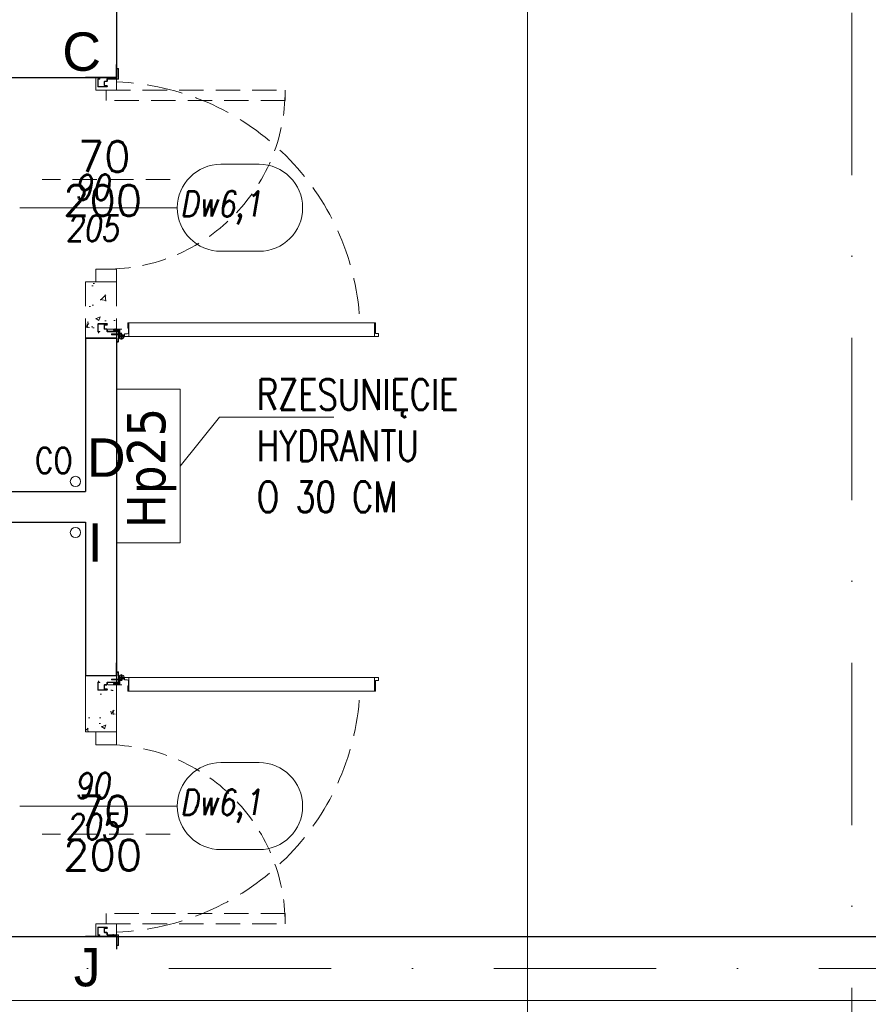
# Model space of a CAD drawing. Header units: millimetres. Extents: x 28291 to 177760, y -399809 to -170937.
# Tile 143 of 256: x 52267 to 52599, y -195614 to -195229. Entities that reach past the tile are written whole.
import ezdxf
from ezdxf.enums import TextEntityAlignment as Align

# ---------------------------------------------------------------- set-up
doc = ezdxf.new("R2010")
doc.units = ezdxf.units.MM
for name, pattern in [('CENTER', [0.6, 0.375, -0.075, 0.075, -0.075]), ('DASHDOT', [25.4, 12.7, -6.35, 0, -6.35]), ('Hidden Line', [391.222223, 282.222223, -109]), ('HIDDEN2', [4.7625, 3.175, -1.5875])]:
    doc.linetypes.add(name, pattern=pattern)
doc.layers.get('0').update_dxf_attribs({"lineweight": 0})
for name, color, linetype, lineweight in [('!! 0_ Istn-sciany', 3, 'Continuous', 30), ('!! 0_ Istn-widok', 1, 'Continuous', 15), ('!! 0_ Opis', 8, 'Continuous', 13), ('!! 1_WYBURZENIA HATCH', 253, 'Continuous', 0), ('0-osie-liniA', 14, 'DASHDOT', 5), ('Dimension (ISO)', 7, 'Continuous', 25)]:
    doc.layers.add(name, color=color, linetype=linetype, lineweight=lineweight)
for name, color, linetype, lineweight, true_color in [('!! 0_Istn-armatura', 9, 'Continuous', 9, 0x808080), ('!! 1_drzwi-linia - zrealizowane', 7, 'Continuous', 5, 0x7a7a7a), ('!! 2_OPIS DRZWI ZREAZL', 7, 'Continuous', 5, 0xb5b5b5)]:
    doc.layers.add(name, color=color, linetype=linetype, lineweight=lineweight, true_color=true_color)
doc.layers.add('!! 0_ramki', color=66, linetype='Continuous', lineweight=9, plot=False)
doc.layers.add('!! 2_oznaczenia narozniki', color=7, linetype='Continuous')
doc.layers.add('!! 2_WYBURZENIA DO REMONTU', color=7, linetype='Continuous', lineweight=0, true_color=0x4d4d4d, plot=False)
doc.styles.add('50', font='ROMANS.shx', dxfattribs={"width": 0.8, "height": 10})
doc.styles.add('ARCHETYP', font='romans.shx', dxfattribs={"height": 15})
doc.styles.add('ARIAL', font='tahoma.ttf')
doc.styles.add('Note Text (ISO)', font='tahoma.ttf')
doc.styles.add('SIMPLEX', font='simplex.shx', dxfattribs={"width": 0.77})
doc.styles.add('TXT', font='simplex.shx')
doc.dimstyles.new('Default (ISO)', dxfattribs={"dimscale": 5, "dimtxt": 5, "dimasz": 5, "dimexe": 3.175, "dimexo": 0, "dimgap": 0.762, "dimtad": 1, "dimdec": 0, "dimrnd": 1e-08, "dimzin": 0, "dimtxsty": 'Note Text (ISO)', "dimcen": 0.09, "dimdle": 10, "dimclrd": 256, "dimclre": 256, "dimclrt": 256, "dimazin": 0, "dimtfac": 0.70104, "dimtmove": 0, "dimatfit": 3, "dimfxl": 1, "dimtolj": 1, "dimtzin": 0, "dimlwd": -1, "dimlwe": -1, "dimarcsym": 0})

# ---------------------------------------------------------------- blocks, each defined once
blk = doc.blocks.new('zaw-dr-90-p')
at = {"color": 2, "linetype": 'CENTER', "ltscale": 0.2}
for p, q in [((12, 0), (-12, 0)), ((0, 12), (0, -12)), ((24.5, 24), (31, 24)), ((24.5, 19), (31, 19))]:
    blk.add_line(p, q, dxfattribs=at)
at = {"ltscale": 0.2}
for p, q in [((10, 12), (6.5, 12)), ((10, 0), (10, 6.5))]:
    blk.add_line(p, q, dxfattribs=at)
blk.add_lwpolyline([(10, 10), (10, 39), (6.5, 39), (6.5, 10)], dxfattribs=at)
blk.add_lwpolyline([(0, 6.5), (23.5, 6.5, 0.414214), (28, 11), (28, 31), (24.5, 31), (24.5, 11, -0.414214), (23.5, 10), (0, 10, 4.561698), (7.6, 6.5), (4.9, 4.2)], format="xyb", dxfattribs=at)
blk.add_lwpolyline([(-0.2, -0.2), (-2.5, -0.2), (-2.5, 0.2), (-0.2, 0.2), (-0.2, 2.5), (0.2, 2.5), (0.2, 0.2), (2.8, 0.2), (2.8, -0.2), (0.2, -0.2), (0.2, -2.8), (-0.2, -2.8)], close=True)
blk.add_circle((0, 0), 6.5, dxfattribs=at)
blk = doc.blocks.new('drzwi 90- sc 12')
for p, q in [((-13620.32, 20410.16), (-13620.32, 20313.77)), ((-13614.92, 20409.86), (-13620.32, 20409.86)), ((-13616.12, 20410.26), (-13620.22, 20410.26)), ((-13616.12, 20410.26), (-13620, 20410.26)), ((-13618.17, 20410.26), (-13616.22, 20410.26)), ((-13618.17, 20410.26), (-13616.22, 20410.26)), ((-13616.12, 20410.26), (-13616.12, 20411.46)), ((-13616.12, 20411.46), (-13615.02, 20411.46)), ((-13614.92, 20411.36), (-13614.92, 20313.77)), ((-13620.32, 20313.47), (-13620.32, 20317.97)), ((-13614.92, 20312.27), (-13614.92, 20317.97)), ((-13614.92, 20313.77), (-13620.32, 20313.77)), ((-13618.22, 20313.37), (-13620.22, 20313.37)), ((-13618.22, 20313.67), (-13618.22, 20313.37)), ((-13618.22, 20313.67), (-13616.42, 20313.67)), ((-13615.92, 20313.17), (-13615.92, 20312.17)), ((-13615.92, 20312.17), (-13615.02, 20312.17)), ((-13715.57, 20308.32), (-13715.57, 20308.56)), ((-13715.57, 20307.69), (-13715.57, 20308.56)), ((-13715.57, 20307.82), (-13715.57, 20308.56)), ((-13617.77, 20311.12), (-13617.77, 20305.72)), ((-13617.77, 20311.12), (-13617.77, 20305.72)), ((-13616.17, 20309.92), (-13617.37, 20309.92)), ((-13616.17, 20309.92), (-13616.17, 20311.02)), ((-13715.57, 20307.72), (-13715.37, 20307.72)), ((-13715.77, 20301.96), (-13716.27, 20301.96)), ((-13616.77, 20301.96), (-13616.27, 20301.96))]:
    blk.add_line(p, q)
for points in [[(-13665.27, 20284.96), (-13665.27, 20325.83)], [(-13615.57, 20309.64), (-13615.32, 20309.64), (-13615.32, 20309.82), (-13616.32, 20309.82), (-13616.32, 20309.64), (-13615.92, 20309.64)]]:
    blk.add_lwpolyline(points)
at = {"lineweight": 30}
for points in [[(-13716.27, 20308.92), (-13721.27, 20308.92)], [(-13716.27, 20308.92), (-13716.27, 20296.92)], [(-13614.27, 20308.92), (-13609.27, 20308.92)], [(-13614.27, 20308.92), (-13614.27, 20296.92)]]:
    blk.add_lwpolyline(points, dxfattribs=at)
at = {"ltscale": 0.2}
for points in [[(-13715.57, 20307.51), (-13715.57, 20309.48, 0.414214), (-13715.91, 20309.82), (-13719.43, 20309.82, 0.414214), (-13719.77, 20309.48), (-13719.77, 20308.92), (-13719.59, 20308.92), (-13719.59, 20309.48, -0.414214), (-13719.43, 20309.64), (-13716.97, 20309.64)], [(-13716.97, 20309.64), (-13715.91, 20309.64, -0.414214), (-13715.75, 20309.48), (-13715.75, 20307.51)], [(-13715.75, 20307.76), (-13715.75, 20305.58, 0.414214), (-13715.41, 20305.24), (-13714.96, 20305.24, -0.414214), (-13714.8, 20305.08), (-13714.8, 20304.48, 0.414214), (-13714.46, 20304.14), (-13713.28, 20304.14, 0.414214), (-13712.94, 20304.48), (-13712.94, 20305.15, -1), (-13712.75, 20305.15), (-13712.75, 20301.96, -0.414214), (-13712.91, 20301.8), (-13715.43, 20301.8, -0.414214), (-13715.59, 20301.96), (-13715.59, 20302.52), (-13715.77, 20302.52), (-13715.77, 20301.96, 0.414214), (-13715.43, 20301.62), (-13712.91, 20301.62, 0.414214), (-13712.57, 20301.96), (-13712.57, 20305.15, 1), (-13713.12, 20305.15), (-13713.12, 20304.48, -0.414214), (-13713.28, 20304.32), (-13714.46, 20304.32, -0.414214), (-13714.62, 20304.48), (-13714.62, 20305.08, 0.414214), (-13714.96, 20305.42), (-13715.41, 20305.42, -0.414214), (-13715.57, 20305.58), (-13715.57, 20307.64)], [(-13615.92, 20309.64), (-13616.63, 20309.64, 0.414214), (-13616.79, 20309.48), (-13616.79, 20305.58, -0.414214), (-13617.13, 20305.24), (-13617.58, 20305.24, 0.414214), (-13617.74, 20305.08), (-13617.74, 20304.48, -0.414214), (-13618.08, 20304.14), (-13619.26, 20304.14, -0.414214), (-13619.6, 20304.48), (-13619.6, 20305.15, 1), (-13619.79, 20305.15), (-13619.79, 20301.96, 0.414214), (-13619.63, 20301.8), (-13617.11, 20301.8, 0.414214), (-13616.95, 20301.96), (-13616.95, 20302.52), (-13616.77, 20302.52), (-13616.77, 20301.96, -0.414214), (-13617.11, 20301.62), (-13619.63, 20301.62, -0.414214), (-13619.97, 20301.96), (-13619.97, 20305.15, -1), (-13619.42, 20305.15), (-13619.42, 20304.48, 0.414214), (-13619.26, 20304.32), (-13618.08, 20304.32, 0.414214), (-13617.92, 20304.48), (-13617.92, 20305.08, -0.414214), (-13617.58, 20305.42), (-13617.13, 20305.42, 0.414214), (-13616.97, 20305.58), (-13616.97, 20309.48, -0.414214), (-13616.63, 20309.82), (-13613.11, 20309.82, -0.414214), (-13612.77, 20309.48), (-13612.77, 20308.92), (-13612.95, 20308.92), (-13612.95, 20309.48, 0.414214), (-13613.11, 20309.64), (-13615.57, 20309.64)]]:
    blk.add_lwpolyline(points, format="xyb", dxfattribs=at)
blk.add_lwpolyline([(-13616.79, 20308.82), (-13616.97, 20308.82), (-13616.97, 20307.42), (-13616.79, 20307.42)], close=True)
for centre, radius, start, end in [((-13620.22, 20410.16), 0.1, 90, 180), ((-13615.02, 20411.36), 0.1, 0, 90), ((-13620.22, 20313.47), 0.1, 180, 270), ((-13616.42, 20313.17), 0.5, 0, 90), ((-13615.02, 20312.27), 0.1, 270, 0), ((-13616.27, 20311.02), 0.1, 0, 90)]:
    blk.add_arc(centre, radius, start, end)
at = {"linetype": 'Hidden Line', "lineweight": 9, "ltscale": 0.05}
blk.add_arc((-13615.5, 20305.14), 99.12, 94.8005, 177.6944, dxfattribs=at)
at = {"xscale": 0.09999999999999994, "yscale": 0.09999999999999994, "zscale": 0.09999999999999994, "rotation": 180.0000000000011}
blk.add_blockref('zaw-dr-90-p', (-13614.92, 20310.92), dxfattribs=at)
blk = doc.blocks.new('1_ok-opis')
blk.add_line((0, 111.61), (0, 50))
for points in [[(-17, 128.61), (-17, 143.61)], [(17, 128.61), (17, 143.61)]]:
    blk.add_lwpolyline(points)
for centre, start, end in [((0, 143.61), 0, 180), ((0, 128.61), 180, 0)]:
    blk.add_arc(centre, 17, start, end)
at = {"style": 'ARCHETYP'}
for tag, height, rotation, p in [('NR', 12, 90, (0, 136.9)), ('NR', 12, 270, (0, 136.9)), ('SZEROKOŚĆ', 10, 90, (-8, 78.29)), ('WYSOKOŚĆ', 10, 270, (-8, 78.29)), ('SZEROKOŚĆ', 10, 270, (8, 78.29)), ('WYSOKOŚĆ', 10, 90, (8, 78.29))]:
    blk.add_attdef(tag, text='', height=height, rotation=rotation, dxfattribs=at).set_placement(p, align=Align.MIDDLE)
blk = doc.blocks.new('BLOK OSI')
at = {"layer": '0-osie-liniA', "ltscale": 5}
for points in [[(52592.21142, -193637.0088), (52592.21142, -199860.81919)], [(48639.33021, -195663.0883), (55424.2848, -195663.0883)]]:
    blk.add_lwpolyline(points, dxfattribs=at)
blk = doc.blocks.new('*D1405')
at = {"layer": 'DEFPOINTS', "color": 0, "transparency": 16777216}
for p in [(-689.8, 120.2), (510.2, 120.2), (510.2, 18.8)]:
    blk.add_point(p, dxfattribs=at)
at = {"layer": 'Dimension (ISO)', "transparency": 16777216}
for p, q in [((-689.8, 120.2), (-689.8, 2.9)), ((510.2, 120.2), (510.2, 2.9)), ((-664.8, 18.8), (485.2, 18.8))]:
    blk.add_line(p, q, dxfattribs=at)
for points in [[(-664.8, 22.9), (-664.8, 14.6), (-689.8, 18.8)], [(485.2, 22.9), (485.2, 14.6), (510.2, 18.8)]]:
    blk.add_solid(points, dxfattribs=at)
at = {"layer": 'Dimension (ISO)', "lineweight": 9, "transparency": 16777216, "insert": (-160.6, 48.6), "char_height": 25, "attachment_point": 1, "style": 'Note Text (ISO)'}
blk.add_mtext('\\A1;1200', dxfattribs=at)
blk = doc.blocks.new('A$C11ef928a')
at = {"layer": 'Dimension (ISO)', "lineweight": 9}
dim = blk.add_linear_dim(base=(510.2, 18.8), p1=(-689.8, 120.2), p2=(510.2, 120.2), angle=180, dimstyle='Default (ISO)', override={"dimdec": 0, "dimlfac": 1, "dimtp": 0, "dimtm": 0, "dimtdec": 2, "dimtofl": 0, "dimatfit": 1}, dxfattribs=at)
dim.commit()
dim.dimension.update_dxf_attribs({"geometry": '*D1405', "text_midpoint": (-125.7, 18.8), "dimtype": 128})

msp = doc.modelspace()

# ---------------------------------------------------------------- hatches: boundary and pattern name
at = {"layer": '!! 1_WYBURZENIA HATCH'}
h = msp.add_hatch(dxfattribs=at)
h.set_pattern_fill('AR-CONC', color=256, scale=0.1)
h.paths.add_polyline_path([(52304.71142, -195331.5883), (52292.71142, -195331.5883), (52292.71142, -195353.73785), (52304.71142, -195353.73785)])
h = msp.add_hatch(dxfattribs=at)
h.set_pattern_fill('AR-CONC', color=256, scale=0.1)
h.paths.add_polyline_path([(52292.71142, -195487.5883), (52304.71142, -195487.5883), (52304.71142, -195507.5883), (52292.71142, -195507.5883)])

# ---------------------------------------------------------------- linework, layer by layer
at = {"layer": '!! 0_ Istn-sciany'}
for points in [[(52304.71142, -195086.5883), (52304.71142, -195251.5883)], [(52004.71142, -195251.5883), (52304.71142, -195251.5883)], [(52292.71142, -195353.73785), (52292.71142, -195413.5883)], [(52304.71142, -195353.73785), (52304.71142, -195485.5883)], [(52150.71142, -195413.5883), (52292.71142, -195413.5883)], [(52150.71142, -195425.5883), (52292.71142, -195425.5883)], [(52292.71142, -195425.5883), (52292.71142, -195485.5883)], [(52004.71142, -195587.5883), (52604.71142, -195587.5883)]]:
    msp.add_lwpolyline(points, dxfattribs=at)
at = {"layer": '!! 0_ Istn-widok'}
msp.add_lwpolyline([(52329.71142, -195433.5883), (52329.71142, -195373.5883), (52304.71142, -195373.5883), (52304.71142, -195433.5883)], close=True, dxfattribs=at)
msp.add_lwpolyline([(51976.71142, -195612.5883), (52604.71142, -195612.5883)], dxfattribs=at)
at = {"layer": '!! 0_Istn-armatura'}
for centre in [(52288.71142, -195409.5883), (52288.71142, -195429.5883)]:
    msp.add_circle(centre, 2, dxfattribs=at)
at = {"layer": '!! 0_ramki'}
msp.add_lwpolyline([(52465.42916, -193282.57641), (56665.42916, -193282.57641), (56665.42916, -196252.57641), (52465.42916, -196252.57641)], close=True, dxfattribs=at)
at = {"layer": '!! 1_WYBURZENIA HATCH'}
for points in [[(52292.71142, -195485.5883), (52292.71142, -195507.5883)], [(52304.71142, -195485.5883), (52304.71142, -195507.5883)], [(52292.71142, -195507.5883), (52304.71142, -195507.5883)]]:
    msp.add_lwpolyline(points, dxfattribs=at)
at = {"layer": '!! 2_WYBURZENIA DO REMONTU', "linetype": 'HIDDEN2', "ltscale": 3}
for points in [[(52304.71142, -195256.5883), (52304.71142, -195251.5883), (52296.71142, -195251.5883), (52296.71142, -195256.5883)], [(52370.71142, -195260.5883), (52300.71142, -195260.5883), (52300.71142, -195256.5883), (52370.71142, -195256.5883)], [(52304.71142, -195326.5883), (52304.71142, -195331.5883), (52296.71142, -195331.5883), (52296.71142, -195326.5883)], [(52304.71142, -195512.5883), (52304.71142, -195507.5883), (52296.71142, -195507.5883), (52296.71142, -195512.5883)], [(52370.71142, -195578.5883), (52300.71142, -195578.5883), (52300.71142, -195582.5883), (52370.71142, -195582.5883)], [(52304.71142, -195582.5883), (52304.71142, -195587.5883), (52296.71142, -195587.5883), (52296.71142, -195582.5883)]]:
    msp.add_lwpolyline(points, close=True, dxfattribs=at)
for points in [[(52325.71142, -195291.5883), (52275.71142, -195291.5883)], [(52292.71142, -195331.5883), (52304.71142, -195331.5883)], [(52292.71142, -195331.5883), (52292.71142, -195353.5883)], [(52304.71142, -195331.5883), (52304.71142, -195353.56548)], [(52325.71142, -195547.5883), (52275.71142, -195547.5883)]]:
    msp.add_lwpolyline(points, dxfattribs=at)
at = {"layer": '!! 2_WYBURZENIA DO REMONTU'}
for points in [[(52304.71142, -195353.73785), (52292.71142, -195353.73785)], [(52329.71142, -195403.5883), (52345.07893, -195384.48227), (52389.77829, -195384.48227)], [(52304.71142, -195485.5883), (52292.71142, -195485.5883)]]:
    msp.add_lwpolyline(points, dxfattribs=at)
msp.add_lwpolyline([(52292.71142, -195485.5883), (52304.71142, -195485.5883), (52304.71142, -195507.5883), (52292.71142, -195507.5883)], close=True, dxfattribs=at)
at = {"layer": '!! 2_WYBURZENIA DO REMONTU', "linetype": 'HIDDEN2', "ltscale": 3}
for centre, start, end in [((52300.71142, -195256.5883), 270, 0), ((52300.71142, -195582.5883), 360, 90)]:
    msp.add_arc(centre, 70, start, end, dxfattribs=at)

# ---------------------------------------------------------------- block references
at = {"layer": '!! 0_ Istn-sciany'}
msp.add_blockref('BLOK OSI', (0, 63), dxfattribs=at)
at = {"layer": '!! 1_drzwi-linia - zrealizowane', "rotation": 270}
msp.add_blockref('drzwi 90- sc 12', (31995.78708, -208967.85801), dxfattribs=at)
at = {"layer": '!! 1_drzwi-linia - zrealizowane', "xscale": -1, "rotation": 270}
msp.add_blockref('drzwi 90- sc 12', (31995.78708, -181871.3186), dxfattribs=at)
at = {"layer": '!! 2_OPIS DRZWI ZREAZL'}
ref = msp.add_blockref('1_ok-opis', (52216.93301, -195302.58835), dxfattribs=dict(at, rotation=270.0000036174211))
ref.add_attrib('WYSOKOŚĆ', '205', dxfattribs={"layer": '0', "height": 10, "rotation": 180.0000036, "style": '50', "oblique": 10, "text_generation_flag": 6, "width": 0.8}).set_placement((52295.22386, -195310.58834), align=Align.MIDDLE)
ref.add_attrib('SZEROKOŚĆ', '90', dxfattribs={"layer": '0', "height": 10, "rotation": 180.0000036, "style": '50', "oblique": 10, "text_generation_flag": 6, "width": 0.8}).set_placement((52295.22386, -195294.58834), align=Align.MIDDLE)
ref.add_attrib('NR', 'Dw6,1', dxfattribs={"layer": '0', "height": 10, "rotation": 180.0000036, "style": '50', "oblique": 10, "text_generation_flag": 6, "width": 0.8}).set_placement((52345.54425, -195302.58834), align=Align.MIDDLE)
ref = msp.add_blockref('1_ok-opis', (52216.93301, -195536.58827), dxfattribs=dict(at, rotation=270.0000036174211))
ref.add_attrib('WYSOKOŚĆ', '205', dxfattribs={"layer": '0', "height": 10, "rotation": 180.0000036, "style": '50', "oblique": 10, "text_generation_flag": 6, "width": 0.8}).set_placement((52295.22386, -195544.58826), align=Align.MIDDLE)
ref.add_attrib('SZEROKOŚĆ', '90', dxfattribs={"layer": '0', "height": 10, "rotation": 180.0000036, "style": '50', "oblique": 10, "text_generation_flag": 6, "width": 0.8}).set_placement((52295.22386, -195528.58826), align=Align.MIDDLE)
ref.add_attrib('NR', 'Dw6,1', dxfattribs={"layer": '0', "height": 10, "rotation": 180.0000036, "style": '50', "oblique": 10, "text_generation_flag": 6, "width": 0.8}).set_placement((52345.54425, -195536.58826), align=Align.MIDDLE)
at = {"xscale": -0.1, "yscale": 0.1, "zscale": 0.1, "rotation": 90}
msp.add_blockref('A$C11ef928a', (82225.12684, -195364.3052), dxfattribs=at)

# ---------------------------------------------------------------- texts
at = {"layer": '!! 0_ Opis', "ltscale": 0.7, "style": 'ARIAL'}
msp.add_text('Hp25', height=15, rotation=90, dxfattribs=at).set_placement((52323.87181, -195427.86923))
at = {"layer": '!! 0_ Opis', "insert": (52359.62767, -195369.62178), "char_height": 12, "attachment_point": 1, "style": 'SIMPLEX'}
msp.add_mtext_dynamic_manual_height_columns('RZESUNIĘCIE HYDRANTU O 30 CM', width=64.6064581, gutter_width=75, heights=[0], dxfattribs=at)
at = {"layer": '!! 0_Istn-armatura', "style": 'ARCHETYP', "width": 0.8}
msp.add_text('CO', height=10, rotation=0, dxfattribs=at).set_placement((52272.8883, -195406.41175))
at = {"layer": '!! 2_oznaczenia narozniki', "char_height": 15, "attachment_point": 1, "style": 'TXT'}
for s, insert in [('{\\fArial|b0|i0|c238|p34;C}', (52283.56709, -195234.01221)), ('{\\fArial|b0|i0|c238|p34;D}', (52293.20001, -195392.78882)), ('{\\fArial|b0|i0|c238|p34;I}', (52293.51818, -195425.95694)), ('{\\fArial|b0|i0|c238|p34;J}', (52288.05076, -195592.05668))]:
    msp.add_mtext_dynamic_manual_height_columns(s, width=15, gutter_width=75, heights=[15], dxfattribs=dict(at, insert=insert))
at = {"layer": '!! 2_WYBURZENIA DO REMONTU', "linetype": 'HIDDEN2', "ltscale": 3, "style": 'ARCHETYP'}
for s, p in [('70', (52289.68862, -195288.5883)), ('200', (52283.90735, -195305.73544)), ('70', (52289.68862, -195544.5883)), ('200', (52283.90735, -195561.73544))]:
    msp.add_text(s, height=12, rotation=360, dxfattribs=at).set_placement(p)

doc.saveas('drawing.dxf')
